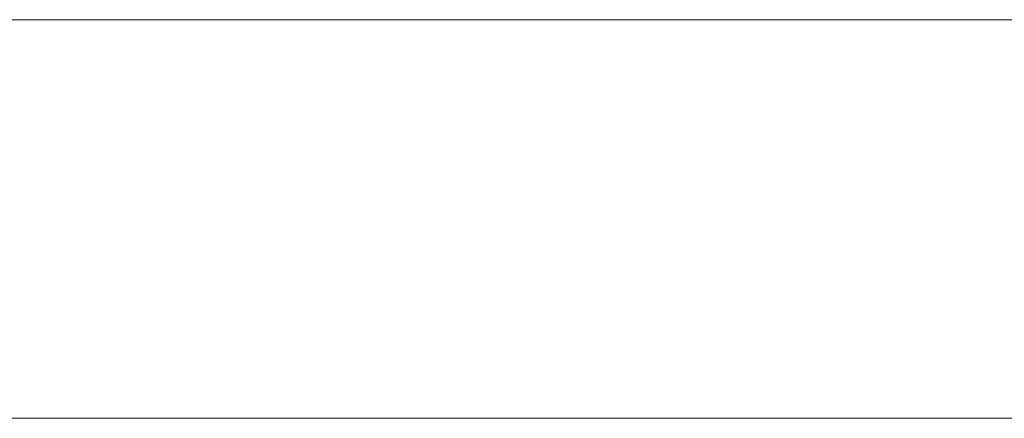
# Model space of a CAD drawing. Extents: x 3165 to 57695, y -7842 to 39081.
# Tile 161 of 248: x 36785 to 37081, y 35828 to 35948. Entities that reach past the tile are written whole.
import ezdxf

# ---------------------------------------------------------------- set-up
doc = ezdxf.new("R2010")
doc.units = 0
doc.header["$LTSCALE"] = 50
doc.linetypes.add('Onderlegger 3e verdieping$0$stramien', pattern=[22.225, 12.7, -3.175, 3.175, -3.175])
doc.layers.get('0').update_dxf_attribs({"linetype": 'CONTINUOUS'})
doc.layers.add('Onderlegger 3e verdieping$0$A-GLAZ', color=8, linetype='CONTINUOUS', lineweight=25)
doc.layers.add('Onderlegger 3e verdieping$0$S-GRID', color=8, linetype='CONTINUOUS', lineweight=18)

# ---------------------------------------------------------------- blocks, each defined once
blk = doc.blocks.new('Onderlegger 3e verdieping$0$vensterbank tweede verdieping2 - vensterbank tweede verdieping-12045771-Plotview 3e Verdieping - schaal 1 op 100')
at = {"layer": 'Onderlegger 3e verdieping$0$A-GLAZ', "lineweight": 18}
blk.add_line((35854.08, 35948.2), (37345.76, 35948.2), dxfattribs=at)
blk = doc.blocks.new('Onderlegger 3e verdieping')
at = {"layer": 'Onderlegger 3e verdieping$0$S-GRID', "linetype": 'Onderlegger 3e verdieping$0$stramien'}
blk.add_line((3164.63, 35828.2), (56107.83, 35828.2), dxfattribs=at)
at = {"layer": 'Onderlegger 3e verdieping$0$A-GLAZ'}
blk.add_blockref('Onderlegger 3e verdieping$0$vensterbank tweede verdieping2 - vensterbank tweede verdieping-12045771-Plotview 3e Verdieping - schaal 1 op 100', (0, 0), dxfattribs=at)

msp = doc.modelspace()

# ---------------------------------------------------------------- block references
msp.add_blockref('Onderlegger 3e verdieping', (0, 0))

doc.saveas('drawing.dxf')
